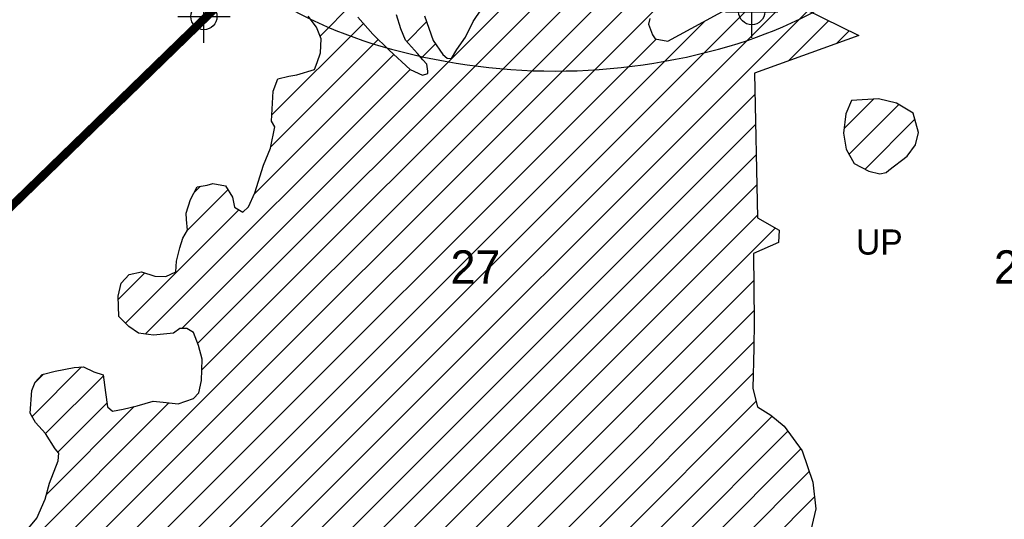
# Model space of a CAD drawing. Extents: x 192051 to 352051, y 710978 to 817615.
# Tile 44 of 85: x 266470 to 275883, y 764803 to 769581. Entities that reach past the tile are written whole.
import ezdxf
from ezdxf.enums import TextEntityAlignment as Align

# ---------------------------------------------------------------- set-up
doc = ezdxf.new("R2010")
doc.units = 0
doc.header["$LTSCALE"] = 800
doc.header["$PDMODE"] = 34
doc.header["$PDSIZE"] = 250
doc.linetypes.add('DASHED', pattern=[0])
doc.layers.get('0').update_dxf_attribs({"linetype": 'CONTINUOUS'})
for name, color, linetype in [('SEC', 2, 'CONTINUOUS'), ('TEXT', 7, 'CONTINUOUS'), ('WETDBA', 11, 'CONTINUOUS'), ('WETFILL', 12, 'CONTINUOUS'), ('WSHEDS', 3, 'CONTINUOUS')]:
    doc.layers.add(name, color=color, linetype=linetype)

# ---------------------------------------------------------------- blocks, each defined once
blk = doc.blocks.new('*X')
at = {"color": 0}
for p, q in [((268018.8, 766628.8), (272008.8, 770618.7)), ((268172.2, 766487.5), (272302.1, 770617.4)), ((265334.5, 763060.4), (272801.1, 770527.1)), ((268212.7, 766233.3), (272571, 770591.6)), ((261381.3, 758812.5), (273012.9, 770444.1)), ((261142.2, 758278.7), (273117.5, 770254)), ((260185.5, 756143.3), (273810.2, 769768)), ((260424.7, 756677.2), (273598.9, 769851.3)), ((269341.2, 769424.6), (269652.5, 769735.9)), ((259946.4, 755609.5), (274007.2, 769670.3)), ((260663.8, 757211), (273020.5, 769567.7)), ((268881.5, 768670.3), (269756.5, 769545.2)), ((270170.9, 769370.3), (270360.6, 769560)), ((273819.2, 769187.6), (274204.2, 769572.7)), ((260903, 757744.9), (272553.8, 769395.7)), ((268870.8, 768364.9), (269897.6, 769391.6)), ((274278.5, 769352.3), (274401.2, 769475)), ((270309.3, 769213.9), (270444.7, 769349.3)), ((268709.5, 767908.8), (270048.3, 769247.7)), ((267669.1, 766573.8), (270201.7, 769106.4)), ((259707.2, 755075.6), (273498.4, 768866.9)), ((274351, 768540.7), (274632.2, 768821.9)), ((274399.1, 768294.1), (274873.7, 768768.7)), ((253035.5, 748109.3), (273504.8, 768578.5)), ((274551.8, 768152.2), (275028.4, 768628.7)), ((253326.6, 748105.6), (273511.1, 768290.2)), ((253617.6, 748102), (273517.4, 768001.8)), ((268136.5, 767925.3), (268200.4, 767989.1)), ((268073, 767567.1), (268460.5, 767954.5)), ((253908.7, 748098.3), (273523.7, 767713.4)), ((267480.7, 766680), (268564.5, 767763.9)), ((254199.7, 748094.7), (273694.9, 767589.9)), ((267412.8, 766906.9), (267665.9, 767159.9)), ((254490.8, 748091.1), (273488.3, 767088.6)), ((254781.8, 748087.4), (273490.1, 766795.7)), ((255072.9, 748083.8), (273489.6, 766500.5)), ((255363.9, 748080.1), (273483.3, 766199.5)), ((266588.3, 765787.6), (267062, 766261.4)), ((266614.7, 766108.7), (266697.4, 766191.5)), ((266718, 765622.7), (267270.1, 766174.7)), ((255654.9, 748076.5), (273510.3, 765931.9)), ((265381.2, 763401.8), (267896.3, 765916.9)), ((266835.6, 765445.6), (267303.7, 765913.7)), ((266726.8, 765042.1), (267565.4, 765880.7)), ((255946, 748072.9), (273662.5, 765789.4)), ((256237, 748069.2), (273814.6, 765646.8)), ((256528.1, 748065.6), (273938.4, 765475.9)), ((256819.1, 748061.9), (274018.1, 765260.9)), ((257110.2, 748058.3), (274069.1, 765017.2))]:
    blk.add_line(p, q, dxfattribs=at)

msp = doc.modelspace()

# ---------------------------------------------------------------- linework, layer by layer
at = {"layer": 'SEC', "color": 0}
for p in [(273468.3, 769657.5), (268231.5, 769610.5)]:
    msp.add_point(p, dxfattribs=at)
at = {"layer": 'TEXT', "color": 0, "linetype": 'DASHED'}
msp.add_lwpolyline([(275790.3, 772058.6, 0.133348), (275497.5, 773136.7, 0.106764), (274559.5, 774157.9, 0.082786), (273252.9, 774788.9, 0.071296), (271588.1, 775027.5, 0.071296), (269923.3, 774788.9, 0.082786), (268616.8, 774157.9, 0.106764), (267678.7, 773136.7, 0.133348), (267386, 772058.6, 0.133348), (267678.7, 770980.4, 0.106764), (268616.8, 769959.2, 0.082786), (269923.3, 769328.2, 0.071296), (271588.1, 769089.6, 0.071296), (273252.9, 769328.2, 0.082786), (274559.5, 769959.2, 0.106764), (275497.5, 770980.4, 0.133348)], format="xyb", close=True, dxfattribs=at)
at = {"layer": 'WETDBA', "color": 0}
for points in [[(270340.8, 769617.4), (270422.3, 769381.3), (270515.2, 769248.5), (270556.9, 769214.2), (270598.5, 769209.8), (270650.5, 769296.9), (270732.4, 769415.3), (270803.9, 769563.8), (271122.7, 770040.3)], [(273635.5, 769854.7), (274493.3, 769429.3), (273494, 769071), (273524.4, 767685), (273731, 767569.8), (273723.4, 767449.7), (273486.7, 767343.8), (273490.7, 766693.1), (273489.3, 766444.3), (273479.7, 766053.1), (273523.7, 765879.1), (273650.5, 765799), (273779.5, 765695.3), (273952, 765457.1), (274052.3, 765159.4), (274082.6, 764902.2), (274021.2, 764644.4)], [(272493, 769592.9), (272482, 769536.8), (272520.7, 769435.8), (272546.3, 769397), (272667.4, 769375.5), (273369.8, 769757.9)], [(266540.2, 764703.7), (266633.1, 764814.2), (266714.4, 764994.4), (266754.7, 765149.2), (266837.4, 765362.1), (266843.9, 765435), (266810.2, 765478.2), (266717.5, 765623.5), (266621.9, 765727.8), (266570.4, 765819.3), (266587.1, 766033.8), (266616.8, 766114.4), (266685.9, 766188.6), (266808.9, 766219.2), (266991.1, 766255.4), (267081.7, 766263), (267177.9, 766212.2), (267269, 766183.7), (267289.5, 766017.1), (267308.6, 765878.4), (267356.3, 765837), (267460.3, 765856.1), (267593.1, 765887.2), (267747.8, 765933.7), (267843.5, 765922.5), (267984.2, 765907.5), (268131.4, 765958.4), (268181.3, 766013.6), (268209.7, 766131.1), (268215.7, 766336), (268181.1, 766465.4), (268130.4, 766591), (268067.3, 766629.2), (268002.7, 766628.6), (267939.8, 766584.2), (267843.6, 766573.8), (267748.9, 766562.8), (267604.7, 766582.7), (267512.4, 766648.1), (267417.9, 766743.4), (267411.9, 766937.5), (267441.8, 767061.9), (267516, 767144.3), (267634.1, 767170.8), (267761.7, 767126.9), (267868.7, 767126.6), (267962.9, 767171), (267970.7, 767271.6), (268001.4, 767398.1), (268030.7, 767493.4), (268074.1, 767568.9), (268063.9, 767671.3), (268061.8, 767731.1), (268104.3, 767860.2), (268165.5, 767983.9), (268261.8, 767998.4), (268317.1, 768015.9), (268438.2, 767991.6), (268503.8, 767882.4), (268523.3, 767789.5), (268604.8, 767739), (268656.1, 767792.7), (268716.8, 767924.8), (268801.3, 768189.1), (268868.3, 768352.3), (268909.1, 768556.5), (268878.4, 768612.1), (268893.9, 768896.7), (268936.9, 769016.7), (269043.1, 769040.7), (269120.6, 769052.8), (269289.2, 769103.9), (269315.1, 769172.9), (269347.1, 769263.2), (269352.2, 769397.2), (269306.8, 769510.2), (269227.9, 769615.5)], [(269703.8, 769606.1), (269846, 769441.6), (270003.8, 769288.6), (270202, 769106.1), (270319.6, 769050), (270372.1, 769066.1), (270372.6, 769088.4), (270361.6, 769157.4), (270325, 769195.8), (270272.1, 769256.8), (270158.9, 769383.8), (270115.5, 769492.5), (270072.7, 769627.6)]]:
    msp.add_lwpolyline(points, dxfattribs=at)
msp.add_lwpolyline([(274954.7, 768277), (275033, 768383.1), (275063.6, 768503.4), (275012.1, 768686.8), (274851.1, 768782.1), (274681, 768824.7), (274423.2, 768809.7), (274368.9, 768680.4), (274345.4, 768496.5), (274372.2, 768342), (274447.8, 768207), (274587.6, 768133.3), (274692.9, 768106.4), (274754.5, 768120), (274777.6, 768142.6)], close=True, dxfattribs=at)
at = {"layer": 'WSHEDS', "color": 0, "const_width": 80}
msp.add_lwpolyline([(265533.6, 764517.2), (265914.5, 767304.9, -0.167535), (265943.9, 767363), (269651.4, 770965.5, 0.283281)], format="xyb", dxfattribs=at)

# ---------------------------------------------------------------- block references
at = {"layer": 'WETFILL', "color": 0}
msp.add_blockref('*X', (0, 0), dxfattribs=at)
msp.add_blockref('*X', (0, 0), dxfattribs=at)
msp.add_blockref('*X', (0, 0), dxfattribs=at)
msp.add_blockref('*X', (0, 0), dxfattribs=at)
msp.add_blockref('*X', (0, 0), dxfattribs=at)
msp.add_blockref('*X', (0, 0), dxfattribs=at)
msp.add_blockref('*X', (0, 0), dxfattribs=at)
msp.add_blockref('*X', (0, 0), dxfattribs=at)
msp.add_blockref('*X', (0, 0), dxfattribs=at)
msp.add_blockref('*X', (0, 0), dxfattribs=at)
msp.add_blockref('*X', (0, 0), dxfattribs=at)
msp.add_blockref('*X', (0, 0), dxfattribs=at)
msp.add_blockref('*X', (0, 0), dxfattribs=at)
msp.add_blockref('*X', (0, 0), dxfattribs=at)
msp.add_blockref('*X', (0, 0), dxfattribs=at)
msp.add_blockref('*X', (0, 0), dxfattribs=at)
msp.add_blockref('*X', (0, 0), dxfattribs=at)
msp.add_blockref('*X', (0, 0), dxfattribs=at)
msp.add_blockref('*X', (0, 0), dxfattribs=at)
msp.add_blockref('*X', (0, 0), dxfattribs=at)
msp.add_blockref('*X', (0, 0), dxfattribs=at)
msp.add_blockref('*X', (0, 0), dxfattribs=at)
msp.add_blockref('*X', (0, 0), dxfattribs=at)
msp.add_blockref('*X', (0, 0), dxfattribs=at)
msp.add_blockref('*X', (0, 0), dxfattribs=at)
msp.add_blockref('*X', (0, 0), dxfattribs=at)
msp.add_blockref('*X', (0, 0), dxfattribs=at)
msp.add_blockref('*X', (0, 0), dxfattribs=at)
msp.add_blockref('*X', (0, 0), dxfattribs=at)
msp.add_blockref('*X', (0, 0), dxfattribs=at)
msp.add_blockref('*X', (0, 0), dxfattribs=at)
msp.add_blockref('*X', (0, 0), dxfattribs=at)
msp.add_blockref('*X', (0, 0), dxfattribs=at)
msp.add_blockref('*X', (0, 0), dxfattribs=at)
msp.add_blockref('*X', (0, 0), dxfattribs=at)
msp.add_blockref('*X', (0, 0), dxfattribs=at)
msp.add_blockref('*X', (0, 0), dxfattribs=at)
msp.add_blockref('*X', (0, 0), dxfattribs=at)
msp.add_blockref('*X', (0, 0), dxfattribs=at)
msp.add_blockref('*X', (0, 0), dxfattribs=at)
msp.add_blockref('*X', (0, 0), dxfattribs=at)
msp.add_blockref('*X', (0, 0), dxfattribs=at)
msp.add_blockref('*X', (0, 0), dxfattribs=at)
msp.add_blockref('*X', (0, 0), dxfattribs=at)
msp.add_blockref('*X', (0, 0), dxfattribs=at)
msp.add_blockref('*X', (0, 0), dxfattribs=at)
msp.add_blockref('*X', (0, 0), dxfattribs=at)
msp.add_blockref('*X', (0, 0), dxfattribs=at)
msp.add_blockref('*X', (0, 0), dxfattribs=at)
msp.add_blockref('*X', (0, 0), dxfattribs=at)
msp.add_blockref('*X', (0, 0), dxfattribs=at)
msp.add_blockref('*X', (0, 0), dxfattribs=at)
msp.add_blockref('*X', (0, 0), dxfattribs=at)
msp.add_blockref('*X', (0, 0), dxfattribs=at)
msp.add_blockref('*X', (0, 0), dxfattribs=at)
msp.add_blockref('*X', (0, 0), dxfattribs=at)
msp.add_blockref('*X', (0, 0), dxfattribs=at)
msp.add_blockref('*X', (0, 0), dxfattribs=at)
msp.add_blockref('*X', (0, 0), dxfattribs=at)
msp.add_blockref('*X', (0, 0), dxfattribs=at)
msp.add_blockref('*X', (0, 0), dxfattribs=at)
msp.add_blockref('*X', (0, 0), dxfattribs=at)
msp.add_blockref('*X', (0, 0), dxfattribs=at)
msp.add_blockref('*X', (0, 0), dxfattribs=at)
msp.add_blockref('*X', (0, 0), dxfattribs=at)
msp.add_blockref('*X', (0, 0), dxfattribs=at)
msp.add_blockref('*X', (0, 0), dxfattribs=at)
msp.add_blockref('*X', (0, 0), dxfattribs=at)
msp.add_blockref('*X', (0, 0), dxfattribs=at)
msp.add_blockref('*X', (0, 0), dxfattribs=at)
msp.add_blockref('*X', (0, 0), dxfattribs=at)
msp.add_blockref('*X', (0, 0), dxfattribs=at)
msp.add_blockref('*X', (0, 0), dxfattribs=at)
msp.add_blockref('*X', (0, 0), dxfattribs=at)
msp.add_blockref('*X', (0, 0), dxfattribs=at)
msp.add_blockref('*X', (0, 0), dxfattribs=at)
msp.add_blockref('*X', (0, 0), dxfattribs=at)
msp.add_blockref('*X', (0, 0), dxfattribs=at)
msp.add_blockref('*X', (0, 0), dxfattribs=at)
msp.add_blockref('*X', (0, 0), dxfattribs=at)
msp.add_blockref('*X', (0, 0), dxfattribs=at)
msp.add_blockref('*X', (0, 0), dxfattribs=at)
msp.add_blockref('*X', (0, 0), dxfattribs=at)
msp.add_blockref('*X', (0, 0), dxfattribs=at)
msp.add_blockref('*X', (0, 0), dxfattribs=at)
msp.add_blockref('*X', (0, 0), dxfattribs=at)
msp.add_blockref('*X', (0, 0), dxfattribs=at)
msp.add_blockref('*X', (0, 0), dxfattribs=at)
msp.add_blockref('*X', (0, 0), dxfattribs=at)
msp.add_blockref('*X', (0, 0), dxfattribs=at)
msp.add_blockref('*X', (0, 0), dxfattribs=at)
msp.add_blockref('*X', (0, 0), dxfattribs=at)
msp.add_blockref('*X', (0, 0), dxfattribs=at)
msp.add_blockref('*X', (0, 0), dxfattribs=at)
msp.add_blockref('*X', (0, 0), dxfattribs=at)
msp.add_blockref('*X', (0, 0), dxfattribs=at)
msp.add_blockref('*X', (0, 0), dxfattribs=at)
msp.add_blockref('*X', (0, 0), dxfattribs=at)
msp.add_blockref('*X', (0, 0), dxfattribs=at)
msp.add_blockref('*X', (0, 0), dxfattribs=at)

# ---------------------------------------------------------------- texts
at = {"layer": 'TEXT', "color": 0}
for s, p in [('27', (270827.1, 767055.6)), ('26', (276021.9, 767055.6))]:
    msp.add_text(s, height=320, dxfattribs=at).set_placement(p, align=Align.CENTER)
at = {"layer": 'WETDBA', "color": 0}
msp.add_text('UP', height=240, dxfattribs=at).set_placement((274688.6, 767334.8), align=Align.CENTER)

doc.saveas('drawing.dxf')
